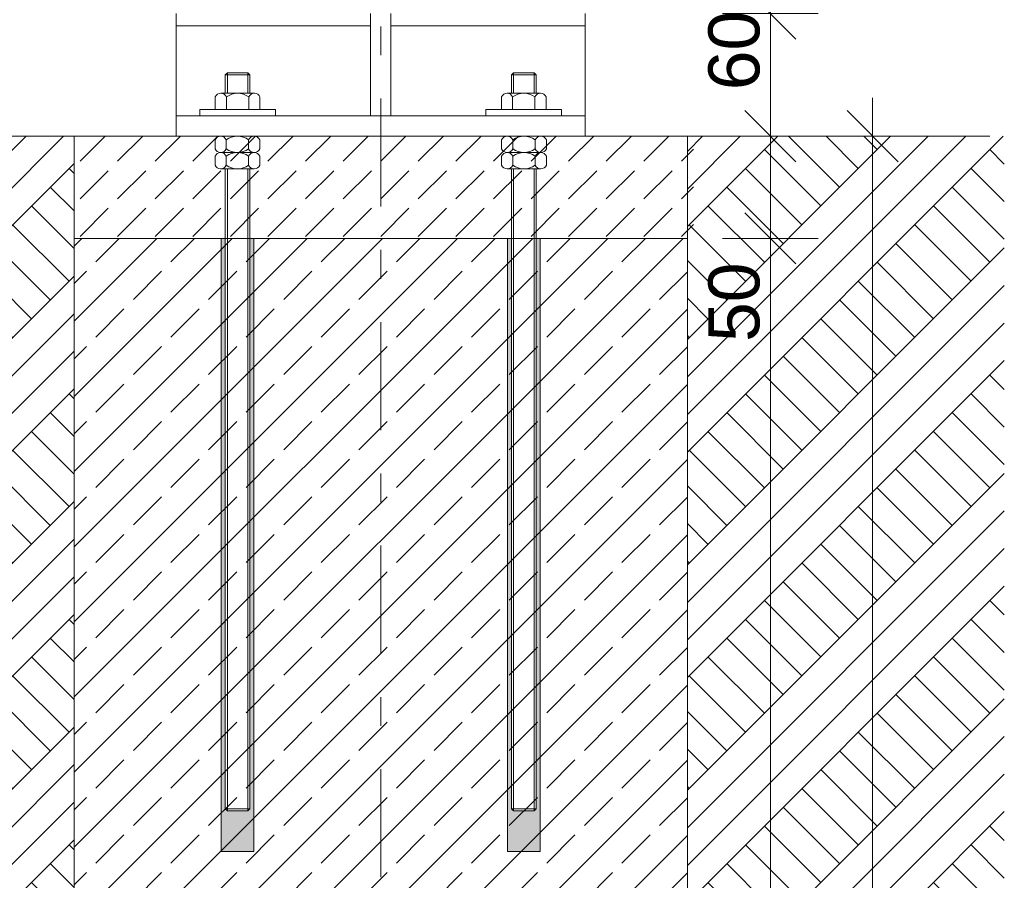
# Model space of a CAD drawing. Header units: millimetres. Extents: x 2143 to 5070, y -2093 to 697.
# Tile 15 of 16: x 4404 to 4886, y -147 to 274. Entities that reach past the tile are written whole.
import ezdxf

# ---------------------------------------------------------------- set-up
doc = ezdxf.new("R2010")
doc.units = ezdxf.units.MM
doc.header["$MEASUREMENT"] = 0
doc.linetypes.add('Przerywana podwójnie', pattern=[109.361107, 52.916665, -21.166666, 14.111111, -21.166666])
for name, color, linetype, lineweight in [('0_Nr_pióra__1', 7, 'Continuous', 13), ('0_Nr_pióra__7', 7, 'Continuous', 13), ('_podstawa stalowa_Nr_pióra__1', 7, 'Continuous', 13), ('Konstrukcja - Stropy_Nr_pióra__1', 7, 'Continuous', 13), ('Konstrukcja - Słupy_Nr_pióra__101', 252, 'Continuous', 5), ('Opisy - Etykiety_Nr_pióra__1', 7, 'Continuous', 13), ('Wnętrze - Umeblowanie_Nr_pióra__1', 7, 'Continuous', 13), ('Wymiarowanie - Detale_Nr_pióra__1', 7, 'Continuous', 13)]:
    doc.layers.add(name, color=color, linetype=linetype, lineweight=lineweight)
doc.layers.add('Wymiarowanie - Detale', color=7, linetype='Continuous')
doc.styles.add('STYL_AUTOMATYCZNY_1', font='arial.ttf')
doc.linetypes.add('Szkic', pattern='A,0,[1,A-071.Shx,S=1.587302,R=0,X=0,Y=4.79217e-17],-200,0', length=200)
doc.dimstyles.new('STYL_AUTOMATYCZNY__1', dxfattribs={"dimtxt": 25, "dimasz": 23.75, "dimexe": 0.18, "dimexo": 0.0625, "dimgap": 0, "dimtad": 1, "dimdec": 0, "dimzin": 0, "dimdsep": 46, "dimtxsty": 'STYL_AUTOMATYCZNY_1', "dimblk": 'ARROWHEAD_6', "dimblk1": 'ARROWHEAD_6', "dimblk2": 'ARROWHEAD_6', "dimcen": 0.09, "dimse1": 1, "dimse2": 1, "dimclrd": 7, "dimclre": 7, "dimclrt": 7, "dimazin": 0, "dimtfac": 1, "dimtdec": 4, "dimtmove": 0, "dimatfit": 3, "dimfxl": 1, "dimtolj": 1, "dimtzin": 0, "dimarcsym": 0})
doc.dimstyles.new('STYL_AUTOMATYCZNY__2', dxfattribs={"dimtxt": 25, "dimasz": 23.75, "dimexe": 0.18, "dimexo": 0.0625, "dimgap": 0, "dimtad": 1, "dimdec": 0, "dimzin": 0, "dimdsep": 46, "dimtxsty": 'STYL_AUTOMATYCZNY_1', "dimblk": 'ARROWHEAD_6', "dimblk1": 'ARROWHEAD_6', "dimblk2": 'ARROWHEAD_6', "dimcen": 0.09, "dimse1": 1, "dimse2": 1, "dimclrd": 7, "dimclre": 7, "dimclrt": 7, "dimazin": 0, "dimtfac": 1, "dimtdec": 4, "dimtmove": 2, "dimatfit": 3, "dimfxl": 1, "dimtolj": 1, "dimtzin": 0, "dimarcsym": 0})
doc.dimstyles.new('STYL_AUTOMATYCZNY__6', dxfattribs={"dimtxt": 0.18, "dimasz": 18.24, "dimexe": 0.18, "dimexo": 0.0625, "dimgap": 0, "dimtad": 0, "dimtih": 1, "dimtoh": 1, "dimdec": 4, "dimzin": 0, "dimdsep": 46, "dimcen": 0.09, "dimadec": 0, "dimazin": 0, "dimtfac": 1, "dimtdec": 4, "dimtmove": 0, "dimatfit": 3, "dimldrblk": 'ARROWHEAD_11', "dimfxl": 1, "dimtolj": 1, "dimtzin": 0, "dimarcsym": 0})

# ---------------------------------------------------------------- blocks, each defined once
blk = doc.blocks.new('*D89')
at = {"layer": 'Wymiarowanie - Detale_Nr_pióra__1', "color": 7, "linetype": 'Continuous', "lineweight": 13}
for p, q in [((4758.84, 179.63), (4783.84, 154.63)), ((4771.34, -582.87), (4771.34, 167.13)), ((4758.84, -570.37), (4783.84, -595.37)), ((4794.78, -582.87), (4747.91, -582.87)), ((4771.34, -601.62), (4771.34, -582.87))]:
    blk.add_line(p, q, dxfattribs=at)
at = {"layer": 'Wymiarowanie - Detale_Nr_pióra__1', "color": 7, "lineweight": 13, "char_height": 25, "attachment_point": 7, "rotation": 90, "style": 'STYL_AUTOMATYCZNY_1'}
for s, insert in [('\\A1;{\\pql;\\fArial|b0|i0|c238|p0;\\W1.000000;50}', (4766.34, 116.49)), ('\\A1;{\\pql;\\fArial|b0|i0|c238|p0;\\W1.000000;750}', (4766.34, -255.54))]:
    blk.add_mtext(s, dxfattribs=dict(at, insert=insert))
blk = doc.blocks.new('ARROWHEAD_6')
at = {"color": 0, "linetype": 'Continuous', "lineweight": 0}
for p, q in [((-0.5, -0.5), (0.5, 0.5)), ((0, 0), (-1, 0))]:
    blk.add_line(p, q, dxfattribs=at)
blk = doc.blocks.new('*D90')
at = {"layer": 'Wymiarowanie - Detale_Nr_pióra__1', "color": 7, "linetype": 'Continuous', "lineweight": 13}
for p, q in [((4758.84, 229.63), (4783.84, 204.63)), ((4794.78, 217.13), (4747.91, 217.13)), ((4771.34, 167.13), (4771.34, 217.13)), ((4758.84, 179.63), (4783.84, 154.63)), ((4794.78, 167.13), (4747.91, 167.13)), ((4771.34, -582.87), (4771.34, 167.13))]:
    blk.add_line(p, q, dxfattribs=at)
blk = doc.blocks.new('*D91')
at = {"layer": 'Wymiarowanie - Detale_Nr_pióra__1', "color": 7, "linetype": 'Continuous', "lineweight": 13}
for p, q in [((4771.34, 277.13), (4771.34, 295.88)), ((4783.84, 264.63), (4758.84, 289.63)), ((4794.78, 277.13), (4747.91, 277.13)), ((4771.34, 217.13), (4771.34, 277.13)), ((4758.84, 229.63), (4783.84, 204.63)), ((4794.78, 217.13), (4747.91, 217.13))]:
    blk.add_line(p, q, dxfattribs=at)
at = {"layer": 'Wymiarowanie - Detale_Nr_pióra__1', "color": 7, "lineweight": 13, "insert": (4766.34, 239.63), "char_height": 25, "attachment_point": 7, "rotation": 90, "style": 'STYL_AUTOMATYCZNY_1'}
blk.add_mtext('\\A1;{\\pql;\\fArial|b0|i0|c238|p0;\\W1.000000;60}', dxfattribs=at)
blk = doc.blocks.new('*D92')
at = {"layer": 'Wymiarowanie - Detale_Nr_pióra__1', "color": 7, "linetype": 'Continuous', "lineweight": 13}
for p, q in [((4821.34, 217.13), (4821.34, 235.88)), ((4833.84, 204.63), (4808.84, 229.63)), ((4844.78, 217.13), (4797.91, 217.13)), ((4821.34, -582.87), (4821.34, 217.13)), ((4808.84, -570.37), (4833.84, -595.37)), ((4844.78, -582.87), (4797.91, -582.87)), ((4821.34, -601.62), (4821.34, -582.87))]:
    blk.add_line(p, q, dxfattribs=at)
at = {"layer": 'Wymiarowanie - Detale_Nr_pióra__1', "color": 7, "lineweight": 13, "insert": (4816.34, -211.48), "char_height": 25, "attachment_point": 7, "rotation": 90, "style": 'STYL_AUTOMATYCZNY_1'}
blk.add_mtext('\\A1;{\\pql;\\fArial|b0|i0|c238|p0;\\W1.000000;800}', dxfattribs=at)
blk = doc.blocks.new('ARROWHEAD_11')
at = {"color": 0, "linetype": 'Continuous', "lineweight": 0}
blk.add_line((0, 0), (-1, 0), dxfattribs=at)
at = {"color": 0, "linetype": 'Continuous', "lineweight": 0, "const_width": 0.25, "flags": 128}
blk.add_lwpolyline([(-0.125, 0, 1), (0.125, 0, 1)], format="xyb", close=True, dxfattribs=at)

msp = doc.modelspace()

# ---------------------------------------------------------------- hatches: boundary and pattern name
at = {"layer": 'Konstrukcja - Słupy_Nr_pióra__101', "linetype": 'Continuous', "lineweight": 5}
h = msp.add_hatch(dxfattribs=at)
h.set_pattern_fill('Grunt_0001', color=252, style=0, pattern_type=2)
h.set_pattern_definition([(45, (4906.244, 17.504), (-27.5772, 27.5772), []), (45, (4897.05, 26.7), (-55.1543, 55.1543), []), (45, (4887.86, 35.89), (-55.1543, 55.1543), []), (135, (4878.667, 45.081), (9.19239, 9.19239), [39, -39])])
h.paths.add_polyline_path([(4730.72, 217.13), (4885.76, 217.13), (4885.76, -705.25), (4305.72, -705.25), (4305.72, 217.13), (4430.72, 217.13), (4430.72, -582.87), (4730.72, -582.87)])
h = msp.add_hatch(dxfattribs=at)
h.set_pattern_fill('Beton_0001', color=252, style=0, pattern_type=2)
h.set_pattern_definition([(45, (4580.725, -162.874), (-18.3848, 18.3848), [19.5, -6.5]), (45, (4580.725, -144.49), (-18.3848, 18.3848), [19.5, -6.5])])
h.paths.add_polyline_path([(4430.72, 167.13), (4733.72, 167.13), (4733.72, 217.13), (4430.72, 217.13)])
h = msp.add_hatch(dxfattribs=at)
h.set_pattern_fill('Beton_zbrojony_0001', color=252, style=0, pattern_type=2)
h.set_pattern_definition([(45, (4579.225, -202.874), (-18.3848, 18.3848), []), (45, (4570.032, -193.682), (-18.3848, 18.3848), [19.5, -6.5])])
h.paths.add_polyline_path([(4430.72, -582.87), (4730.72, -582.87), (4730.72, 167.13), (4430.72, 167.13)])
h = msp.add_hatch(dxfattribs=at)
h.set_pattern_fill('Beton_zbrojony_0001', color=252, style=0, pattern_type=2)
h.set_pattern_definition([(45, (4510.7246, 37.126), (-1.838478, 1.838478), []), (45, (4509.8053, 38.0453), (-1.838478, 1.838478), [1.95, -0.65])])
h.paths.add_polyline_path([(4502.72, 167.13), (4502.72, -132.87), (4518.72, -132.87), (4518.72, 167.13), (4516.72, 167.13), (4516.72, -111.87), (4515.72, -112.87), (4505.72, -112.87), (4504.72, -111.87), (4504.72, 167.13)])
h = msp.add_hatch(dxfattribs=at)
h.set_pattern_fill('Beton_zbrojony_0001', color=252, style=0, pattern_type=2)
h.set_pattern_definition([(45, (4650.7246, 37.126), (-1.838478, 1.838478), []), (45, (4649.8053, 38.0453), (-1.838478, 1.838478), [1.95, -0.65])])
h.paths.add_polyline_path([(4642.72, 167.13), (4642.72, -132.87), (4658.72, -132.87), (4658.72, 167.13), (4656.72, 167.13), (4656.72, -111.87), (4655.72, -112.87), (4645.72, -112.87), (4644.72, -111.87), (4644.72, 167.13)])

# ---------------------------------------------------------------- linework, layer by layer
at = {"layer": '0_Nr_pióra__1', "color": 7, "linetype": 'Continuous', "lineweight": 13}
for p, q in [((4505.72, 238.13), (4505.72, 248.13)), ((4515.72, 238.13), (4515.72, 248.13)), ((4645.72, 238.13), (4645.72, 248.13)), ((4655.72, 238.13), (4655.72, 248.13)), ((4505.72, -112.87), (4505.72, 201.13)), ((4515.72, -112.87), (4515.72, 201.13)), ((4645.72, -112.87), (4645.72, 201.13)), ((4655.72, -112.87), (4655.72, 201.13))]:
    msp.add_line(p, q, dxfattribs=at)
at = {"layer": '0_Nr_pióra__7', "color": 7, "linetype": 'Przerywana podwójnie', "lineweight": 13}
msp.add_line((4580.72, -582.87), (4580.72, 643.63), dxfattribs=at)
at = {"layer": '0_Nr_pióra__7', "color": 7, "linetype": 'Continuous', "lineweight": 13}
for p, q in [((4505.72, 248.13), (4504.72, 247.13)), ((4504.72, 247.13), (4516.72, 247.13)), ((4504.72, 238.13), (4504.72, 247.13)), ((4505.72, 248.13), (4515.72, 248.13)), ((4515.72, 248.13), (4516.72, 247.13)), ((4516.72, 238.13), (4516.72, 247.13)), ((4645.72, 248.13), (4644.72, 247.13)), ((4656.72, 247.13), (4644.72, 247.13)), ((4644.72, 238.13), (4644.72, 247.13)), ((4655.72, 248.13), (4645.72, 248.13)), ((4655.72, 248.13), (4656.72, 247.13)), ((4656.72, 238.13), (4656.72, 247.13)), ((4499.77, 230.13), (4499.77, 236.35)), ((4502.51, 238.13), (4505.25, 238.13)), ((4505.25, 238.13), (4516.2, 238.13)), ((4505.25, 230.13), (4505.25, 236.35)), ((4516.2, 238.13), (4518.94, 238.13)), ((4516.2, 230.13), (4516.2, 236.35)), ((4521.67, 230.13), (4521.67, 236.35)), ((4639.77, 230.13), (4639.77, 236.35)), ((4645.25, 238.13), (4642.51, 238.13)), ((4656.2, 238.13), (4645.25, 238.13)), ((4645.25, 230.13), (4645.25, 236.35)), ((4658.94, 238.13), (4656.2, 238.13)), ((4656.2, 230.13), (4656.2, 236.35)), ((4661.67, 230.13), (4661.67, 236.35)), ((4305.72, 217.13), (4427.72, 217.13)), ((4733.72, 217.13), (4427.72, 217.13)), ((4430.72, 167.13), (4430.72, 217.13)), ((4502.44, 217.13), (4505.18, 217.13)), ((4505.18, 217.13), (4516.13, 217.13)), ((4516.13, 217.13), (4518.87, 217.13)), ((4645.32, 217.13), (4642.58, 217.13)), ((4656.27, 217.13), (4645.32, 217.13)), ((4659.01, 217.13), (4656.27, 217.13)), ((4728.72, 217.13), (4878.76, 217.13)), ((4730.72, 167.13), (4730.72, 217.13)), ((4499.7, 215.35), (4499.7, 210.91)), ((4505.18, 215.35), (4505.18, 210.91)), ((4516.13, 215.35), (4516.13, 210.91)), ((4521.6, 215.35), (4521.6, 210.91)), ((4639.85, 215.35), (4639.85, 210.91)), ((4645.32, 215.35), (4645.32, 210.91)), ((4656.27, 215.35), (4656.27, 210.91)), ((4661.75, 215.35), (4661.75, 210.91)), ((4499.7, 207.35), (4499.7, 202.91)), ((4502.44, 209.13), (4505.18, 209.13)), ((4502.44, 209.13), (4505.18, 209.13)), ((4505.18, 209.13), (4516.13, 209.13)), ((4505.18, 209.13), (4516.13, 209.13)), ((4505.18, 207.35), (4505.18, 202.91)), ((4516.13, 209.13), (4518.87, 209.13)), ((4516.13, 209.13), (4518.87, 209.13)), ((4516.13, 207.35), (4516.13, 202.91)), ((4521.6, 207.35), (4521.6, 202.91)), ((4639.85, 207.35), (4639.85, 202.91)), ((4645.32, 209.13), (4642.58, 209.13)), ((4645.32, 209.13), (4642.58, 209.13)), ((4656.27, 209.13), (4645.32, 209.13)), ((4656.27, 209.13), (4645.32, 209.13)), ((4645.32, 207.35), (4645.32, 202.91)), ((4659.01, 209.13), (4656.27, 209.13)), ((4659.01, 209.13), (4656.27, 209.13)), ((4656.27, 207.35), (4656.27, 202.91)), ((4661.75, 207.35), (4661.75, 202.91)), ((4502.44, 201.13), (4505.18, 201.13)), ((4504.72, -111.87), (4504.72, 201.13)), ((4505.18, 201.13), (4516.13, 201.13)), ((4516.13, 201.13), (4518.87, 201.13)), ((4516.72, -111.87), (4516.72, 201.13)), ((4645.32, 201.13), (4642.58, 201.13)), ((4644.72, -111.87), (4644.72, 201.13)), ((4656.27, 201.13), (4645.32, 201.13)), ((4659.01, 201.13), (4656.27, 201.13)), ((4656.72, -111.87), (4656.72, 201.13)), ((4430.72, 167.13), (4515.72, 167.13)), ((4502.72, -132.87), (4502.72, 167.13)), ((4515.72, 167.13), (4649.72, 167.13)), ((4518.72, -132.87), (4518.72, 167.13)), ((4642.72, -132.87), (4642.72, 167.13)), ((4646.72, 167.13), (4730.72, 167.13)), ((4658.72, -132.87), (4658.72, 167.13)), ((4504.72, -111.87), (4505.72, -112.87)), ((4504.72, -111.87), (4516.72, -111.87)), ((4515.72, -112.87), (4505.72, -112.87)), ((4505.72, -112.87), (4515.72, -112.87)), ((4516.72, -111.87), (4515.72, -112.87)), ((4644.72, -111.87), (4645.72, -112.87)), ((4644.72, -111.87), (4656.72, -111.87)), ((4645.72, -112.87), (4655.72, -112.87)), ((4645.72, -112.87), (4655.72, -112.87)), ((4656.72, -111.87), (4655.72, -112.87)), ((4502.72, -132.87), (4518.72, -132.87)), ((4658.72, -132.87), (4642.72, -132.87))]:
    msp.add_line(p, q, dxfattribs=at)
at = {"layer": '0_Nr_pióra__7', "color": 7, "linetype": 'Szkic', "lineweight": 13}
for p, q in [((4430.72, 167.13), (4430.72, -582.87)), ((4730.72, 167.13), (4730.72, -582.87))]:
    msp.add_line(p, q, dxfattribs=at)
at = {"layer": '0_Nr_pióra__7', "color": 7, "linetype": 'Continuous', "lineweight": 13}
for points in [[(4529.22, 227.13), (4492.22, 227.13), (4492.22, 230.13), (4529.22, 230.13)], [(4632.22, 227.13), (4669.22, 227.13), (4669.22, 230.13), (4632.22, 230.13)]]:
    msp.add_lwpolyline(points, close=True, dxfattribs=at)
for centre, radius, start, end in [((4502.51, 235.13), 3, 23.9569, 156.0431), ((4510.72, 228.81), 9.31, 53.9946, 126.0054), ((4518.94, 235.13), 3, 23.9569, 156.0431), ((4642.51, 235.13), 3, 23.9569, 156.0431), ((4650.72, 228.81), 9.31, 53.9946, 126.0054), ((4658.94, 235.13), 3, 23.9569, 156.0431), ((4502.44, 214.13), 3, 23.9569, 156.0431), ((4510.65, 207.81), 9.31, 53.9946, 126.0054), ((4518.87, 214.13), 3, 23.9569, 156.0431), ((4642.58, 214.13), 3, 23.9569, 156.0431), ((4650.8, 207.81), 9.31, 53.9946, 126.0054), ((4659.01, 214.13), 3, 23.9569, 156.0431), ((4502.44, 212.12), 3, 203.9569, 336.0431), ((4502.44, 206.13), 3, 23.9569, 156.0431), ((4510.65, 218.44), 9.31, 233.9946, 306.0054), ((4510.65, 199.81), 9.31, 53.9946, 126.0054), ((4518.87, 212.12), 3, 203.9569, 336.0431), ((4518.87, 206.13), 3, 23.9569, 156.0431), ((4642.58, 212.12), 3, 203.9569, 336.0431), ((4642.58, 206.13), 3, 23.9569, 156.0431), ((4650.8, 218.44), 9.31, 233.9946, 306.0054), ((4650.8, 199.81), 9.31, 53.9946, 126.0054), ((4659.01, 212.12), 3, 203.9569, 336.0431), ((4659.01, 206.13), 3, 23.9569, 156.0431), ((4502.44, 204.12), 3, 203.9569, 336.0431), ((4510.65, 210.44), 9.31, 233.9946, 306.0054), ((4518.87, 204.12), 3, 203.9569, 336.0431), ((4642.58, 204.12), 3, 203.9569, 336.0431), ((4650.8, 210.44), 9.31, 233.9946, 306.0054), ((4659.01, 204.12), 3, 203.9569, 336.0431)]:
    msp.add_arc(centre, radius, start, end, dxfattribs=at)
at = {"layer": '_podstawa stalowa_Nr_pióra__1', "color": 7, "linetype": 'Continuous', "lineweight": 13}
for p, q in [((4575.72, 227.13), (4575.72, 277.13)), ((4585.72, 227.13), (4585.72, 277.13))]:
    msp.add_line(p, q, dxfattribs=at)
at = {"layer": 'Konstrukcja - Stropy_Nr_pióra__1', "color": 7, "linetype": 'Continuous', "lineweight": 13}
for p, q in [((4480.72, 227.13), (4583.72, 227.13)), ((4480.72, 217.13), (4480.72, 227.13)), ((4583.72, 227.13), (4680.72, 227.13)), ((4680.72, 217.13), (4680.72, 227.13)), ((4480.72, 217.13), (4680.72, 217.13))]:
    msp.add_line(p, q, dxfattribs=at)
at = {"layer": 'Wnętrze - Umeblowanie_Nr_pióra__1', "color": 7, "linetype": 'Continuous', "lineweight": 13}
for p, q in [((4480.72, 271.13), (4480.72, 277.13)), ((4680.72, 271.13), (4680.72, 277.13)), ((4480.72, 269.37), (4480.72, 271.13)), ((4480.72, 271.13), (4575.72, 271.13)), ((4680.72, 271.13), (4585.72, 271.13)), ((4680.72, 269.37), (4680.72, 271.13)), ((4480.72, 217.13), (4480.72, 269.37)), ((4680.72, 227.13), (4680.72, 269.37)), ((4680.72, 227.13), (4480.72, 227.13)), ((4680.72, 217.13), (4680.72, 227.13)), ((4680.72, 217.13), (4480.72, 217.13))]:
    msp.add_line(p, q, dxfattribs=at)

# ---------------------------------------------------------------- dimensions: what is measured, and where the dimension line sits
at = {"layer": 'Wymiarowanie - Detale', "color": 7, "linetype": 'Continuous', "lineweight": 13}
for base, p1, p2, dimstyle, picture, middle in [((4771.34, 277.13), (4430.72, 217.13), (4680.72, 277.13), 'STYL_AUTOMATYCZNY__2', '*D91', (4753.84, 258.65)), ((4821.34, 217.13), (4427.72, -582.87), (4430.72, 217.13), 'STYL_AUTOMATYCZNY__1', '*D92', (4803.84, -182.94)), ((4771.34, 217.13), (4730.72, 167.13), (4430.72, 217.13), 'STYL_AUTOMATYCZNY__1', '*D90', (4753.84, 135.52)), ((4771.34, 167.13), (4427.72, -582.87), (4730.72, 167.13), 'STYL_AUTOMATYCZNY__1', '*D89', (4753.84, -227.01))]:
    dim = msp.add_linear_dim(base=base, p1=p1, p2=p2, angle=90, dimstyle=dimstyle, dxfattribs=at)
    dim.commit()
    dim.dimension.update_dxf_attribs({"geometry": picture, "text_midpoint": middle, "dimtype": 160, "text_rotation": 90})

# ---------------------------------------------------------------- leaders
at = {"layer": 'Opisy - Etykiety_Nr_pióra__1', "color": 7, "linetype": 'Continuous', "lineweight": 13, "annotation_type": 0, "has_hookline": 1, "hookline_direction": 0, "text_width": 231.22}
msp.add_leader([(4001.25, 207.81), (4001.25, 95.58), (4190.77, 95.58)], dimstyle='STYL_AUTOMATYCZNY__6', dxfattribs=at)

doc.saveas('drawing.dxf')
